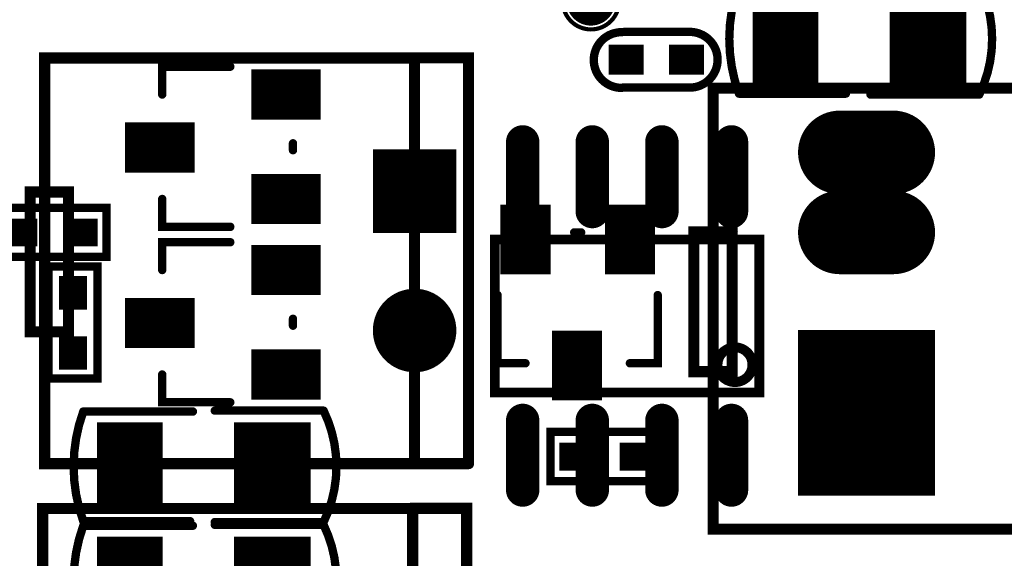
# Model space of a CAD drawing. Extents: x 68 to 180, y 55 to 144.
# Tile 8 of 27: x 83 to 101, y 89 to 99. Entities that reach past the tile are written whole.
import ezdxf

# ---------------------------------------------------------------- set-up
doc = ezdxf.new("R2010")
doc.units = 0
doc.header["$MEASUREMENT"] = 0
doc.layers.get('0').update_dxf_attribs({"linetype": 'CONTINUOUS'})
for name, color, linetype in [('DRIL_PLTE_THRU_01', 16, 'CONTINUOUS'), ('DRIL_PLTE_THRU_02', 4, 'CONTINUOUS'), ('DRIL_PLTE_THRU_03', 96, 'CONTINUOUS'), ('DRIL_PLTE_THRU_04', 136, 'CONTINUOUS'), ('DRIL_PLTE_THRU_05', 34, 'CONTINUOUS'), ('DRIL_PLTE_THRU_06', 176, 'CONTINUOUS'), ('DRIL_SYMBOL', 2, 'CONTINUOUS'), ('PADS_BOT', 5, 'CONTINUOUS'), ('PADS_INNER', 1, 'CONTINUOUS'), ('PADS_TOP', 1, 'CONTINUOUS'), ('PART_BOT_2DLINE_00', 253, 'CONTINUOUS'), ('PART_BOT_2DLINE_01', 183, 'CONTINUOUS'), ('PART_BOT_2DLINE_126', 2, 'CONTINUOUS'), ('PART_TOP_2DLINE_00', 67, 'CONTINUOUS'), ('PART_TOP_2DLINE_01', 67, 'CONTINUOUS'), ('PART_TOP_2DLINE_126', 2, 'CONTINUOUS')]:
    doc.layers.add(name, color=color, linetype=linetype)

# ---------------------------------------------------------------- blocks, each defined once
blk = doc.blocks.new('SMOOTH_0$1524')
at = {"const_width": 0.0762}
blk.add_lwpolyline([(-0.0381, 0, 1), (0.0381, 0, 1)], format="xyb", close=True, dxfattribs=at)
blk = doc.blocks.new('PART_BODY_TOP_5741')
at = {"layer": 'PART_TOP_2DLINE_01', "const_width": 0.152}
blk.add_lwpolyline([(-1.1, 2.25), (4.1, 2.25), (4.1, -2.25), (-1.1, -2.25)], close=True, dxfattribs=at)
at = {"layer": 'PART_TOP_2DLINE_01'}
for p in [(-1.1, 2.25), (4.1, 2.25), (-1.1, -2.25), (4.1, -2.25)]:
    blk.add_blockref('SMOOTH_0$1524', p, dxfattribs=at)
blk = doc.blocks.new('DRIL_HOLE_0')
blk.add_lwpolyline([(0, 0, 1), (0, 0, 1)], format="xyb", close=True)
blk = doc.blocks.new('PAD_0')
blk.add_lwpolyline([(0, 0, 1), (0, 0, 1)], format="xyb", close=True)
blk = doc.blocks.new('PAD_10')
at = {"const_width": 1.8}
blk.add_lwpolyline([(-2.05, 0), (2.05, 0)], dxfattribs=at)
blk = doc.blocks.new('STK_TOP_26')
at = {"layer": 'DRIL_PLTE_THRU_01'}
blk.add_blockref('DRIL_HOLE_0', (0, 0), dxfattribs=at)
at = {"layer": 'DRIL_PLTE_THRU_02'}
blk.add_blockref('DRIL_HOLE_0', (0, 0), dxfattribs=at)
at = {"layer": 'DRIL_PLTE_THRU_03'}
blk.add_blockref('DRIL_HOLE_0', (0, 0), dxfattribs=at)
at = {"layer": 'DRIL_PLTE_THRU_04'}
blk.add_blockref('DRIL_HOLE_0', (0, 0), dxfattribs=at)
at = {"layer": 'DRIL_PLTE_THRU_05'}
blk.add_blockref('DRIL_HOLE_0', (0, 0), dxfattribs=at)
at = {"layer": 'DRIL_PLTE_THRU_06'}
blk.add_blockref('DRIL_HOLE_0', (0, 0), dxfattribs=at)
at = {"layer": 'PADS_BOT'}
blk.add_blockref('PAD_0', (0, 0), dxfattribs=at)
at = {"layer": 'PADS_INNER'}
blk.add_blockref('PAD_0', (0, 0), dxfattribs=at)
at = {"layer": 'PADS_TOP', "rotation": 90}
blk.add_blockref('PAD_10', (0, 0), dxfattribs=at)
blk = doc.blocks.new('SYM_TOP_24')
for name, p in [('STK_TOP_26', (0, 0)), ('STK_TOP_26', (3, 0)), ('PART_BODY_TOP_5741', (0, 0))]:
    blk.add_blockref(name, p)
blk = doc.blocks.new('PART_TOP_61')
blk.add_blockref('SYM_TOP_24', (0, 0))
blk = doc.blocks.new('PART_BODY_TOP_5731')
at = {"layer": 'PART_TOP_2DLINE_00', "const_width": 0.152}
blk.add_lwpolyline([(-1.028, -0.449), (-1.028, 0.446), (1.015, 0.446), (1.015, -0.449)], close=True, dxfattribs=at)
at = {"layer": 'PART_TOP_2DLINE_00'}
for p in [(-1.028, 0.446), (1.015, 0.446), (-1.028, -0.449), (1.015, -0.449)]:
    blk.add_blockref('SMOOTH_0$1524', p, dxfattribs=at)
blk = doc.blocks.new('PAD_1')
at = {"const_width": 0.508}
blk.add_lwpolyline([(-0.305, 0), (0.305, 0)], dxfattribs=at)
blk = doc.blocks.new('STK_TOP_14')
at = {"layer": 'DRIL_PLTE_THRU_01'}
blk.add_blockref('DRIL_HOLE_0', (0, 0), dxfattribs=at)
at = {"layer": 'DRIL_PLTE_THRU_02'}
blk.add_blockref('DRIL_HOLE_0', (0, 0), dxfattribs=at)
at = {"layer": 'DRIL_PLTE_THRU_03'}
blk.add_blockref('DRIL_HOLE_0', (0, 0), dxfattribs=at)
at = {"layer": 'DRIL_PLTE_THRU_04'}
blk.add_blockref('DRIL_HOLE_0', (0, 0), dxfattribs=at)
at = {"layer": 'DRIL_PLTE_THRU_05'}
blk.add_blockref('DRIL_HOLE_0', (0, 0), dxfattribs=at)
at = {"layer": 'DRIL_PLTE_THRU_06'}
blk.add_blockref('DRIL_HOLE_0', (0, 0), dxfattribs=at)
at = {"layer": 'PADS_BOT'}
blk.add_blockref('PAD_0', (0, 0), dxfattribs=at)
at = {"layer": 'PADS_INNER'}
blk.add_blockref('PAD_0', (0, 0), dxfattribs=at)
at = {"layer": 'PADS_TOP'}
blk.add_blockref('PAD_1', (0, 0), dxfattribs=at)
blk = doc.blocks.new('SYM_TOP_14')
for name, p in [('PART_BODY_TOP_5731', (0, 0)), ('STK_TOP_14', (-0.55, 0)), ('STK_TOP_14', (0.55, 0))]:
    blk.add_blockref(name, p)
blk = doc.blocks.new('PART_TOP_176')
blk.add_blockref('SYM_TOP_14', (0, 0))
blk = doc.blocks.new('PART_BODY_BOT_5731')
at = {"layer": 'PART_BOT_2DLINE_00', "const_width": 0.152}
blk.add_lwpolyline([(-1.028, -0.449), (-1.028, 0.446), (1.015, 0.446), (1.015, -0.449)], close=True, dxfattribs=at)
at = {"layer": 'PART_BOT_2DLINE_00'}
for p in [(-1.028, 0.446), (1.015, 0.446), (-1.028, -0.449), (1.015, -0.449)]:
    blk.add_blockref('SMOOTH_0$1524', p, dxfattribs=at)
blk = doc.blocks.new('STK_BOT_14')
at = {"layer": 'DRIL_PLTE_THRU_01'}
blk.add_blockref('DRIL_HOLE_0', (0, 0), dxfattribs=at)
at = {"layer": 'DRIL_PLTE_THRU_02'}
blk.add_blockref('DRIL_HOLE_0', (0, 0), dxfattribs=at)
at = {"layer": 'DRIL_PLTE_THRU_03'}
blk.add_blockref('DRIL_HOLE_0', (0, 0), dxfattribs=at)
at = {"layer": 'DRIL_PLTE_THRU_04'}
blk.add_blockref('DRIL_HOLE_0', (0, 0), dxfattribs=at)
at = {"layer": 'DRIL_PLTE_THRU_05'}
blk.add_blockref('DRIL_HOLE_0', (0, 0), dxfattribs=at)
at = {"layer": 'DRIL_PLTE_THRU_06'}
blk.add_blockref('DRIL_HOLE_0', (0, 0), dxfattribs=at)
at = {"layer": 'PADS_BOT'}
blk.add_blockref('PAD_1', (0, 0), dxfattribs=at)
at = {"layer": 'PADS_INNER'}
blk.add_blockref('PAD_0', (0, 0), dxfattribs=at)
at = {"layer": 'PADS_TOP'}
blk.add_blockref('PAD_0', (0, 0), dxfattribs=at)
blk = doc.blocks.new('SYM_BOT_14')
for name, p in [('PART_BODY_BOT_5731', (0, 0)), ('STK_BOT_14', (-0.55, 0)), ('STK_BOT_14', (0.55, 0))]:
    blk.add_blockref(name, p)
blk = doc.blocks.new('PART_BOT_204')
blk.add_blockref('SYM_BOT_14', (0, 0))
blk = doc.blocks.new('PART_BOT_206')
blk.add_blockref('SYM_BOT_14', (0, 0))
blk = doc.blocks.new('SMOOTH_0$2032')
at = {"const_width": 0.1016}
blk.add_lwpolyline([(-0.0508, 0, 1), (0.0508, 0, 1)], format="xyb", close=True, dxfattribs=at)
blk = doc.blocks.new('PART_BODY_TOP_5773')
at = {"layer": 'PART_TOP_2DLINE_00', "const_width": 0.203}
for points in [[(0, 3.15), (2.55, 3.15), (2.55, 2.45), (0, 2.45)], [(-2.874, 2.8), (5.172, 2.8), (5.172, -3.184), (-2.874, -3.184)]]:
    blk.add_lwpolyline(points, close=True, dxfattribs=at)
at = {"layer": 'PART_TOP_2DLINE_00'}
for p in [(0, 3.15), (2.55, 3.15), (-2.874, 2.8), (5.172, 2.8), (0, 2.45), (2.55, 2.45), (-2.874, -3.184), (5.172, -3.184)]:
    blk.add_blockref('SMOOTH_0$2032', p, dxfattribs=at)
blk = doc.blocks.new('DRIL_SYMBOL_0$889')
at = {"layer": 'DRIL_SYMBOL', "const_width": 0.0508}
for points in [[(0, -0.254), (0, 0.254)], [(-0.254, 0), (0.254, 0)]]:
    blk.add_lwpolyline(points, dxfattribs=at)
blk = doc.blocks.new('DRIL_HOLE_0$889')
at = {"const_width": 0.4445}
blk.add_lwpolyline([(-0.22225, 0, 1), (0.22225, 0, 1)], format="xyb", close=True, dxfattribs=at)
blk.add_blockref('DRIL_SYMBOL_0$889', (0, 0))
blk = doc.blocks.new('PAD_57')
at = {"const_width": 1.524}
blk.add_lwpolyline([(-1.25, 0), (1.25, 0)], dxfattribs=at)
blk = doc.blocks.new('STK_TOP_78')
at = {"layer": 'DRIL_PLTE_THRU_01'}
blk.add_blockref('DRIL_HOLE_0$889', (0, 0), dxfattribs=at)
at = {"layer": 'DRIL_PLTE_THRU_02'}
blk.add_blockref('DRIL_HOLE_0$889', (0, 0), dxfattribs=at)
at = {"layer": 'DRIL_PLTE_THRU_03'}
blk.add_blockref('DRIL_HOLE_0$889', (0, 0), dxfattribs=at)
at = {"layer": 'DRIL_PLTE_THRU_04'}
blk.add_blockref('DRIL_HOLE_0$889', (0, 0), dxfattribs=at)
at = {"layer": 'DRIL_PLTE_THRU_05'}
blk.add_blockref('DRIL_HOLE_0$889', (0, 0), dxfattribs=at)
at = {"layer": 'DRIL_PLTE_THRU_06'}
blk.add_blockref('DRIL_HOLE_0$889', (0, 0), dxfattribs=at)
at = {"layer": 'PADS_BOT', "rotation": 90}
blk.add_blockref('PAD_57', (0, 0), dxfattribs=at)
at = {"layer": 'PADS_INNER', "rotation": 90}
blk.add_blockref('PAD_57', (0, 0), dxfattribs=at)
at = {"layer": 'PADS_TOP', "rotation": 90}
blk.add_blockref('PAD_57', (0, 0), dxfattribs=at)
blk = doc.blocks.new('PAD_58')
at = {"const_width": 0.762}
blk.add_lwpolyline([(-0.488, -0.381), (0.488, -0.381, 1), (0.488, 0.381), (-0.488, 0.381, 1)], format="xyb", close=True, dxfattribs=at)
blk = doc.blocks.new('STK_TOP_77')
at = {"layer": 'DRIL_PLTE_THRU_01'}
blk.add_blockref('DRIL_HOLE_0$889', (0, 0), dxfattribs=at)
at = {"layer": 'DRIL_PLTE_THRU_02'}
blk.add_blockref('DRIL_HOLE_0$889', (0, 0), dxfattribs=at)
at = {"layer": 'DRIL_PLTE_THRU_03'}
blk.add_blockref('DRIL_HOLE_0$889', (0, 0), dxfattribs=at)
at = {"layer": 'DRIL_PLTE_THRU_04'}
blk.add_blockref('DRIL_HOLE_0$889', (0, 0), dxfattribs=at)
at = {"layer": 'DRIL_PLTE_THRU_05'}
blk.add_blockref('DRIL_HOLE_0$889', (0, 0), dxfattribs=at)
at = {"layer": 'DRIL_PLTE_THRU_06'}
blk.add_blockref('DRIL_HOLE_0$889', (0, 0), dxfattribs=at)
at = {"layer": 'PADS_BOT', "rotation": 90}
blk.add_blockref('PAD_58', (0, 0), dxfattribs=at)
at = {"layer": 'PADS_INNER', "rotation": 90}
blk.add_blockref('PAD_58', (0, 0), dxfattribs=at)
at = {"layer": 'PADS_TOP', "rotation": 90}
blk.add_blockref('PAD_58', (0, 0), dxfattribs=at)
blk = doc.blocks.new('SYM_TOP_56')
for name, p in [('PART_BODY_TOP_5773', (0, 0)), ('STK_TOP_78', (-1.5, 0)), ('STK_TOP_78', (0, 0)), ('STK_TOP_77', (2.54, 0)), ('STK_TOP_77', (4, 0))]:
    blk.add_blockref(name, p)
blk = doc.blocks.new('PART_TOP_225')
blk.add_blockref('SYM_TOP_56', (0, 0))
blk = doc.blocks.new('PART_BODY_TOP_5774')
at = {"layer": 'PART_TOP_2DLINE_00', "const_width": 0.203}
for points in [[(-2.432, -0.037), (-2.432, 0.985), (4.968, 0.985)], [(4.968, 0.985), (4.968, -0.233)]]:
    blk.add_lwpolyline(points, dxfattribs=at)
for points in [[(-2.43, 0), (4.97, 0), (4.97, -6.75), (-2.43, -6.75)], [(0.014, -6.314), (2.564, -6.314), (2.564, -7.014), (0.014, -7.014)]]:
    blk.add_lwpolyline(points, close=True, dxfattribs=at)
at = {"layer": 'PART_TOP_2DLINE_00'}
for p in [(-2.432, 0.985), (4.968, 0.985), (4.968, 0.985), (-2.432, -0.037), (-2.43, 0), (4.97, 0), (4.968, -0.233), (0.014, -6.314), (2.564, -6.314), (-2.43, -6.75), (4.97, -6.75), (0.014, -7.014), (2.564, -7.014)]:
    blk.add_blockref('SMOOTH_0$2032', p, dxfattribs=at)
blk = doc.blocks.new('PAD_6')
at = {"const_width": 0.762}
blk.add_lwpolyline([(0, -0.381, 1), (0, 0.381, 1)], format="xyb", close=True, dxfattribs=at)
blk = doc.blocks.new('PAD_5')
at = {"const_width": 1.524}
blk.add_lwpolyline([(-0.762, 0), (0.762, 0)], dxfattribs=at)
blk = doc.blocks.new('STK_TOP_80')
at = {"layer": 'DRIL_PLTE_THRU_01'}
blk.add_blockref('DRIL_HOLE_0$889', (0, 0), dxfattribs=at)
at = {"layer": 'DRIL_PLTE_THRU_02'}
blk.add_blockref('DRIL_HOLE_0$889', (0, 0), dxfattribs=at)
at = {"layer": 'DRIL_PLTE_THRU_03'}
blk.add_blockref('DRIL_HOLE_0$889', (0, 0), dxfattribs=at)
at = {"layer": 'DRIL_PLTE_THRU_04'}
blk.add_blockref('DRIL_HOLE_0$889', (0, 0), dxfattribs=at)
at = {"layer": 'DRIL_PLTE_THRU_05'}
blk.add_blockref('DRIL_HOLE_0$889', (0, 0), dxfattribs=at)
at = {"layer": 'DRIL_PLTE_THRU_06'}
blk.add_blockref('DRIL_HOLE_0$889', (0, 0), dxfattribs=at)
at = {"layer": 'PADS_BOT'}
blk.add_blockref('PAD_5', (0, 0), dxfattribs=at)
at = {"layer": 'PADS_INNER'}
blk.add_blockref('PAD_6', (0, 0), dxfattribs=at)
at = {"layer": 'PADS_TOP'}
blk.add_blockref('PAD_5', (0, 0), dxfattribs=at)
blk = doc.blocks.new('STK_TOP_79')
at = {"layer": 'DRIL_PLTE_THRU_01'}
blk.add_blockref('DRIL_HOLE_0$889', (0, 0), dxfattribs=at)
at = {"layer": 'DRIL_PLTE_THRU_02'}
blk.add_blockref('DRIL_HOLE_0$889', (0, 0), dxfattribs=at)
at = {"layer": 'DRIL_PLTE_THRU_03'}
blk.add_blockref('DRIL_HOLE_0$889', (0, 0), dxfattribs=at)
at = {"layer": 'DRIL_PLTE_THRU_04'}
blk.add_blockref('DRIL_HOLE_0$889', (0, 0), dxfattribs=at)
at = {"layer": 'DRIL_PLTE_THRU_05'}
blk.add_blockref('DRIL_HOLE_0$889', (0, 0), dxfattribs=at)
at = {"layer": 'DRIL_PLTE_THRU_06'}
blk.add_blockref('DRIL_HOLE_0$889', (0, 0), dxfattribs=at)
at = {"layer": 'PADS_BOT'}
blk.add_blockref('PAD_6', (0, 0), dxfattribs=at)
at = {"layer": 'PADS_INNER'}
blk.add_blockref('PAD_6', (0, 0), dxfattribs=at)
at = {"layer": 'PADS_TOP'}
blk.add_blockref('PAD_6', (0, 0), dxfattribs=at)
blk = doc.blocks.new('SYM_TOP_57')
for name, p in [('PART_BODY_TOP_5774', (0, 0)), ('STK_TOP_80', (0, 0)), ('STK_TOP_79', (2.54, 0))]:
    blk.add_blockref(name, p)
blk = doc.blocks.new('PART_TOP_227')
blk.add_blockref('SYM_TOP_57', (0, 0))
blk = doc.blocks.new('PART_TOP_228')
blk.add_blockref('SYM_TOP_57', (0, 0))
blk = doc.blocks.new('SMOOTH_0$1778')
at = {"const_width": 0.0889}
blk.add_lwpolyline([(-0.04445, 0, 1), (0.04445, 0, 1)], format="xyb", close=True, dxfattribs=at)
blk = doc.blocks.new('PART_BODY_BOT_5778')
at = {"layer": 'PART_BOT_2DLINE_00', "const_width": 0.178}
blk.add_lwpolyline([(-2.413, -1.397), (2.413, -1.397), (2.413, 1.397), (-2.413, 1.397)], close=True, dxfattribs=at)
at = {"layer": 'PART_BOT_2DLINE_01', "const_width": 0.178}
blk.add_lwpolyline([(-2.286, -0.889, 1), (-1.651, -0.889, 1)], format="xyb", close=True, dxfattribs=at)
at = {"layer": 'PART_BOT_2DLINE_00'}
for p in [(-2.413, 1.397), (2.413, 1.397), (-2.413, -1.397), (2.413, -1.397)]:
    blk.add_blockref('SMOOTH_0$1778', p, dxfattribs=at)
blk = doc.blocks.new('PAD_62')
at = {"const_width": 0.3048}
blk.add_lwpolyline([(-0.635, -0.1524), (0.635, -0.1524, 1), (0.635, 0.1524), (-0.635, 0.1524, 1)], format="xyb", close=True, dxfattribs=at)
blk = doc.blocks.new('STK_BOT_84')
at = {"layer": 'DRIL_PLTE_THRU_01'}
blk.add_blockref('DRIL_HOLE_0', (0, 0), dxfattribs=at)
at = {"layer": 'DRIL_PLTE_THRU_02'}
blk.add_blockref('DRIL_HOLE_0', (0, 0), dxfattribs=at)
at = {"layer": 'DRIL_PLTE_THRU_03'}
blk.add_blockref('DRIL_HOLE_0', (0, 0), dxfattribs=at)
at = {"layer": 'DRIL_PLTE_THRU_04'}
blk.add_blockref('DRIL_HOLE_0', (0, 0), dxfattribs=at)
at = {"layer": 'DRIL_PLTE_THRU_05'}
blk.add_blockref('DRIL_HOLE_0', (0, 0), dxfattribs=at)
at = {"layer": 'DRIL_PLTE_THRU_06'}
blk.add_blockref('DRIL_HOLE_0', (0, 0), dxfattribs=at)
at = {"layer": 'PADS_BOT', "rotation": 90}
blk.add_blockref('PAD_62', (0, 0), dxfattribs=at)
at = {"layer": 'PADS_INNER'}
blk.add_blockref('PAD_0', (0, 0), dxfattribs=at)
at = {"layer": 'PADS_TOP'}
blk.add_blockref('PAD_0', (0, 0), dxfattribs=at)
blk = doc.blocks.new('SYM_BOT_61')
for name, p in [('STK_BOT_84', (-1.905, 2.54)), ('STK_BOT_84', (-0.635, 2.54)), ('STK_BOT_84', (0.635, 2.54)), ('STK_BOT_84', (1.905, 2.54)), ('PART_BODY_BOT_5778', (0, 0)), ('STK_BOT_84', (-1.905, -2.54)), ('STK_BOT_84', (-0.635, -2.54)), ('STK_BOT_84', (0.635, -2.54)), ('STK_BOT_84', (1.905, -2.54))]:
    blk.add_blockref(name, p)
blk = doc.blocks.new('PART_BOT_235')
blk.add_blockref('SYM_BOT_61', (0, 0))
blk = doc.blocks.new('PART_BODY_TOP_5779')
at = {"layer": 'PART_TOP_2DLINE_00', "const_width": 0.152}
for points in [[(0, 2.259), (-0.508, 2.259), (-0.508, 1.016)], [(1.905, 2.259), (2.413, 2.259), (2.413, 1.016)]]:
    blk.add_lwpolyline(points, dxfattribs=at)
at = {"layer": 'PART_TOP_2DLINE_126', "const_width": 0.152}
blk.add_lwpolyline([(0.889, -0.127), (1.016, -0.127)], dxfattribs=at)
at = {"layer": 'PART_TOP_2DLINE_00'}
for p in [(-0.508, 2.259), (0, 2.259), (1.905, 2.259), (2.413, 2.259), (-0.508, 1.016), (2.413, 1.016)]:
    blk.add_blockref('SMOOTH_0$1524', p, dxfattribs=at)
at = {"layer": 'PART_TOP_2DLINE_126'}
for p in [(0.889, -0.127), (1.016, -0.127)]:
    blk.add_blockref('SMOOTH_0$1524', p, dxfattribs=at)
blk = doc.blocks.new('PAD_63')
at = {"const_width": 0.914}
blk.add_lwpolyline([(-0.635, 0), (0.635, 0)], dxfattribs=at)
blk = doc.blocks.new('STK_TOP_85')
at = {"layer": 'DRIL_PLTE_THRU_01'}
blk.add_blockref('DRIL_HOLE_0', (0, 0), dxfattribs=at)
at = {"layer": 'DRIL_PLTE_THRU_02'}
blk.add_blockref('DRIL_HOLE_0', (0, 0), dxfattribs=at)
at = {"layer": 'DRIL_PLTE_THRU_03'}
blk.add_blockref('DRIL_HOLE_0', (0, 0), dxfattribs=at)
at = {"layer": 'DRIL_PLTE_THRU_04'}
blk.add_blockref('DRIL_HOLE_0', (0, 0), dxfattribs=at)
at = {"layer": 'DRIL_PLTE_THRU_05'}
blk.add_blockref('DRIL_HOLE_0', (0, 0), dxfattribs=at)
at = {"layer": 'DRIL_PLTE_THRU_06'}
blk.add_blockref('DRIL_HOLE_0', (0, 0), dxfattribs=at)
at = {"layer": 'PADS_BOT'}
blk.add_blockref('PAD_0', (0, 0), dxfattribs=at)
at = {"layer": 'PADS_INNER'}
blk.add_blockref('PAD_0', (0, 0), dxfattribs=at)
at = {"layer": 'PADS_TOP', "rotation": 90}
blk.add_blockref('PAD_63', (0, 0), dxfattribs=at)
blk = doc.blocks.new('SYM_TOP_62')
for name, p in [('STK_TOP_85', (0.9652, 2.29997)), ('PART_BODY_TOP_5779', (0, 0)), ('STK_TOP_85', (0, 0)), ('STK_TOP_85', (1.905, 0))]:
    blk.add_blockref(name, p)
blk = doc.blocks.new('PART_TOP_236')
blk.add_blockref('SYM_TOP_62', (0, 0))
blk = doc.blocks.new('PART_BODY_BOT_5779')
at = {"layer": 'PART_BOT_2DLINE_00', "const_width": 0.152}
for points in [[(0, 2.259), (-0.508, 2.259), (-0.508, 1.016)], [(1.905, 2.259), (2.413, 2.259), (2.413, 1.016)]]:
    blk.add_lwpolyline(points, dxfattribs=at)
at = {"layer": 'PART_BOT_2DLINE_126', "const_width": 0.152}
blk.add_lwpolyline([(0.889, -0.127), (1.016, -0.127)], dxfattribs=at)
at = {"layer": 'PART_BOT_2DLINE_00'}
for p in [(-0.508, 2.259), (0, 2.259), (1.905, 2.259), (2.413, 2.259), (-0.508, 1.016), (2.413, 1.016)]:
    blk.add_blockref('SMOOTH_0$1524', p, dxfattribs=at)
at = {"layer": 'PART_BOT_2DLINE_126'}
for p in [(0.889, -0.127), (1.016, -0.127)]:
    blk.add_blockref('SMOOTH_0$1524', p, dxfattribs=at)
blk = doc.blocks.new('STK_BOT_85')
at = {"layer": 'DRIL_PLTE_THRU_01'}
blk.add_blockref('DRIL_HOLE_0', (0, 0), dxfattribs=at)
at = {"layer": 'DRIL_PLTE_THRU_02'}
blk.add_blockref('DRIL_HOLE_0', (0, 0), dxfattribs=at)
at = {"layer": 'DRIL_PLTE_THRU_03'}
blk.add_blockref('DRIL_HOLE_0', (0, 0), dxfattribs=at)
at = {"layer": 'DRIL_PLTE_THRU_04'}
blk.add_blockref('DRIL_HOLE_0', (0, 0), dxfattribs=at)
at = {"layer": 'DRIL_PLTE_THRU_05'}
blk.add_blockref('DRIL_HOLE_0', (0, 0), dxfattribs=at)
at = {"layer": 'DRIL_PLTE_THRU_06'}
blk.add_blockref('DRIL_HOLE_0', (0, 0), dxfattribs=at)
at = {"layer": 'PADS_BOT', "rotation": 90}
blk.add_blockref('PAD_63', (0, 0), dxfattribs=at)
at = {"layer": 'PADS_INNER'}
blk.add_blockref('PAD_0', (0, 0), dxfattribs=at)
at = {"layer": 'PADS_TOP'}
blk.add_blockref('PAD_0', (0, 0), dxfattribs=at)
blk = doc.blocks.new('SYM_BOT_62')
for name, p in [('STK_BOT_85', (0.9652, 2.29997)), ('PART_BODY_BOT_5779', (0, 0)), ('STK_BOT_85', (0, 0)), ('STK_BOT_85', (1.905, 0))]:
    blk.add_blockref(name, p)
blk = doc.blocks.new('PART_BOT_239')
blk.add_blockref('SYM_BOT_62', (0, 0))
blk = doc.blocks.new('PART_BODY_BOT_5792')
at = {"layer": 'PART_BOT_2DLINE_00', "const_width": 0.1524}
for points in [[(-0.6096, -0.508, -1), (-0.6096, 0.508)], [(0.633804, 0.502572, -1), (0.633804, -0.513428)]]:
    blk.add_lwpolyline(points, format="xyb", dxfattribs=at)
for points in [[(-0.6096, 0.508), (0.5842, 0.508)], [(-0.5842, -0.508), (0.6096, -0.508)]]:
    blk.add_lwpolyline(points, dxfattribs=at)
at = {"layer": 'PART_BOT_2DLINE_00'}
for p in [(-0.6096, 0.508), (-0.6096, 0.508), (0.5842, 0.508), (0.633804, 0.502572), (-0.6096, -0.508), (-0.5842, -0.508), (0.6096, -0.508), (0.633804, -0.513428)]:
    blk.add_blockref('SMOOTH_0$1524', p, dxfattribs=at)
blk = doc.blocks.new('PAD_79')
at = {"const_width": 0.55}
blk.add_lwpolyline([(-0.3175, 0), (0.3175, 0)], dxfattribs=at)
blk = doc.blocks.new('STK_BOT_110')
at = {"layer": 'DRIL_PLTE_THRU_01'}
blk.add_blockref('DRIL_HOLE_0', (0, 0), dxfattribs=at)
at = {"layer": 'DRIL_PLTE_THRU_02'}
blk.add_blockref('DRIL_HOLE_0', (0, 0), dxfattribs=at)
at = {"layer": 'DRIL_PLTE_THRU_03'}
blk.add_blockref('DRIL_HOLE_0', (0, 0), dxfattribs=at)
at = {"layer": 'DRIL_PLTE_THRU_04'}
blk.add_blockref('DRIL_HOLE_0', (0, 0), dxfattribs=at)
at = {"layer": 'DRIL_PLTE_THRU_05'}
blk.add_blockref('DRIL_HOLE_0', (0, 0), dxfattribs=at)
at = {"layer": 'DRIL_PLTE_THRU_06'}
blk.add_blockref('DRIL_HOLE_0', (0, 0), dxfattribs=at)
at = {"layer": 'PADS_BOT'}
blk.add_blockref('PAD_79', (0, 0), dxfattribs=at)
at = {"layer": 'PADS_INNER'}
blk.add_blockref('PAD_0', (0, 0), dxfattribs=at)
at = {"layer": 'PADS_TOP'}
blk.add_blockref('PAD_0', (0, 0), dxfattribs=at)
blk = doc.blocks.new('SYM_BOT_75')
for name, p in [('PART_BODY_BOT_5792', (0, 0)), ('STK_BOT_110', (-0.55, 0)), ('STK_BOT_110', (0.55, 0))]:
    blk.add_blockref(name, p)
blk = doc.blocks.new('PART_BOT_466')
blk.add_blockref('SYM_BOT_75', (0, 0))
blk = doc.blocks.new('PART_BOT_516')
blk.add_blockref('SYM_BOT_62', (0, 0))
blk = doc.blocks.new('PART_BODY_TOP_5800')
at = {"layer": 'PART_TOP_2DLINE_00', "const_width": 0.0762}
blk.add_lwpolyline([(0.514, 0, 1), (-0.514, 0, 1)], format="xyb", close=True, dxfattribs=at)
blk = doc.blocks.new('PAD_85')
at = {"const_width": 0.4445}
blk.add_lwpolyline([(0, -0.22225, 1), (0, 0.22225, 1)], format="xyb", close=True, dxfattribs=at)
blk = doc.blocks.new('STK_TOP_119')
at = {"layer": 'DRIL_PLTE_THRU_01'}
blk.add_blockref('DRIL_HOLE_0', (0, 0), dxfattribs=at)
at = {"layer": 'DRIL_PLTE_THRU_02'}
blk.add_blockref('DRIL_HOLE_0', (0, 0), dxfattribs=at)
at = {"layer": 'DRIL_PLTE_THRU_03'}
blk.add_blockref('DRIL_HOLE_0', (0, 0), dxfattribs=at)
at = {"layer": 'DRIL_PLTE_THRU_04'}
blk.add_blockref('DRIL_HOLE_0', (0, 0), dxfattribs=at)
at = {"layer": 'DRIL_PLTE_THRU_05'}
blk.add_blockref('DRIL_HOLE_0', (0, 0), dxfattribs=at)
at = {"layer": 'DRIL_PLTE_THRU_06'}
blk.add_blockref('DRIL_HOLE_0', (0, 0), dxfattribs=at)
at = {"layer": 'PADS_BOT'}
blk.add_blockref('PAD_0', (0, 0), dxfattribs=at)
at = {"layer": 'PADS_INNER'}
blk.add_blockref('PAD_0', (0, 0), dxfattribs=at)
at = {"layer": 'PADS_TOP'}
blk.add_blockref('PAD_85', (0, 0), dxfattribs=at)
blk = doc.blocks.new('SYM_TOP_83')
for name in ['PART_BODY_TOP_5800', 'STK_TOP_119']:
    blk.add_blockref(name, (0, 0))
blk = doc.blocks.new('PART_TOP_522')
blk.add_blockref('SYM_TOP_83', (0, 0))
blk = doc.blocks.new('PART_BODY_BOT_5801')
at = {"layer": 'PART_BOT_2DLINE_00', "const_width": 0.152}
for points in [[(-0.25, 1.016), (-2.235, 1.016, 0.230409), (-2.235, -1.016), (-0.25, -1.016)], [(0.2, -1), (2.15, -1, 0.176327), (2.15, 1), (0.15, 1)]]:
    blk.add_lwpolyline(points, format="xyb", dxfattribs=at)
at = {"layer": 'PART_BOT_2DLINE_00'}
for p in [(-2.235, 1.016), (-0.25, 1.016), (0.15, 1), (2.15, 1), (-2.235, -1.016), (-0.25, -1.016), (0.2, -1), (2.15, -1)]:
    blk.add_blockref('SMOOTH_0$1524', p, dxfattribs=at)
blk = doc.blocks.new('PAD_86')
at = {"const_width": 1.399997}
blk.add_lwpolyline([(-0.799998, 0), (0.799998, 0)], dxfattribs=at)
blk = doc.blocks.new('STK_BOT_23')
at = {"layer": 'DRIL_PLTE_THRU_01'}
blk.add_blockref('DRIL_HOLE_0', (0, 0), dxfattribs=at)
at = {"layer": 'DRIL_PLTE_THRU_02'}
blk.add_blockref('DRIL_HOLE_0', (0, 0), dxfattribs=at)
at = {"layer": 'DRIL_PLTE_THRU_03'}
blk.add_blockref('DRIL_HOLE_0', (0, 0), dxfattribs=at)
at = {"layer": 'DRIL_PLTE_THRU_04'}
blk.add_blockref('DRIL_HOLE_0', (0, 0), dxfattribs=at)
at = {"layer": 'DRIL_PLTE_THRU_05'}
blk.add_blockref('DRIL_HOLE_0', (0, 0), dxfattribs=at)
at = {"layer": 'DRIL_PLTE_THRU_06'}
blk.add_blockref('DRIL_HOLE_0', (0, 0), dxfattribs=at)
at = {"layer": 'PADS_BOT', "rotation": 90}
blk.add_blockref('PAD_86', (0, 0), dxfattribs=at)
at = {"layer": 'PADS_INNER'}
blk.add_blockref('PAD_0', (0, 0), dxfattribs=at)
at = {"layer": 'PADS_TOP'}
blk.add_blockref('PAD_0', (0, 0), dxfattribs=at)
blk = doc.blocks.new('PAD_87')
at = {"const_width": 1.199997}
blk.add_lwpolyline([(-0.799998, 0), (0.799998, 0)], dxfattribs=at)
blk = doc.blocks.new('STK_BOT_22')
at = {"layer": 'DRIL_PLTE_THRU_01'}
blk.add_blockref('DRIL_HOLE_0', (0, 0), dxfattribs=at)
at = {"layer": 'DRIL_PLTE_THRU_02'}
blk.add_blockref('DRIL_HOLE_0', (0, 0), dxfattribs=at)
at = {"layer": 'DRIL_PLTE_THRU_03'}
blk.add_blockref('DRIL_HOLE_0', (0, 0), dxfattribs=at)
at = {"layer": 'DRIL_PLTE_THRU_04'}
blk.add_blockref('DRIL_HOLE_0', (0, 0), dxfattribs=at)
at = {"layer": 'DRIL_PLTE_THRU_05'}
blk.add_blockref('DRIL_HOLE_0', (0, 0), dxfattribs=at)
at = {"layer": 'DRIL_PLTE_THRU_06'}
blk.add_blockref('DRIL_HOLE_0', (0, 0), dxfattribs=at)
at = {"layer": 'PADS_BOT', "rotation": 90}
blk.add_blockref('PAD_87', (0, 0), dxfattribs=at)
at = {"layer": 'PADS_INNER'}
blk.add_blockref('PAD_0', (0, 0), dxfattribs=at)
at = {"layer": 'PADS_TOP'}
blk.add_blockref('PAD_0', (0, 0), dxfattribs=at)
blk = doc.blocks.new('SYM_BOT_84')
for name, p in [('STK_BOT_23', (-1.3, 0)), ('STK_BOT_22', (1.3, 0)), ('PART_BODY_BOT_5801', (0, 0))]:
    blk.add_blockref(name, p)
blk = doc.blocks.new('PART_BOT_524')
blk.add_blockref('SYM_BOT_84', (0, 0))
blk = doc.blocks.new('PART_BOT_527')
blk.add_blockref('SYM_BOT_84', (0, 0))
blk = doc.blocks.new('PART_BOT_534')
blk.add_blockref('SYM_BOT_84', (0, 0))

msp = doc.modelspace()

# ---------------------------------------------------------------- block references
for name, p in [('PART_TOP_61', (88.107, 101.179)), ('PART_TOP_522', (93.288, 98.973))]:
    msp.add_blockref(name, p)
at = {"xscale": -1}
for name, p in [('PART_BOT_527', (98.139, 98.287)), ('PART_BOT_466', (94.482, 97.906)), ('PART_BOT_235', (93.948, 93.232)), ('PART_BOT_524', (86.176, 90.489)), ('PART_BOT_534', (86.176, 88.406))]:
    msp.add_blockref(name, p, dxfattribs=at)
for name, p, rotation in [('PART_TOP_228', (90.071, 95.507), 270), ('PART_TOP_225', (98.317, 92.216), 90), ('PART_TOP_236', (93.999, 94.629), 180), ('PART_TOP_176', (93.567, 90.667), 180), ('PART_TOP_227', (90.035, 87.291), 270)]:
    msp.add_blockref(name, p, dxfattribs=dict(rotation=rotation))
for name, p, rotation in [('PART_BOT_239', (87.725, 97.271), 90), ('PART_BOT_206', (83.433, 94.756), 180), ('PART_BOT_516', (87.725, 94.07), 90), ('PART_BOT_204', (83.839, 93.105), 90)]:
    msp.add_blockref(name, p, dxfattribs=dict(at, rotation=rotation))

doc.saveas('drawing.dxf')
